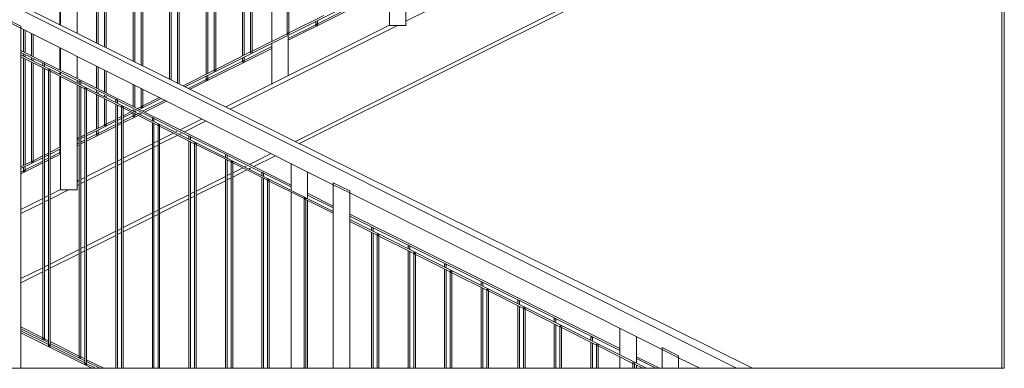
# Model space of a CAD drawing. Header units: centimetres. Extents: x -1589 to 108054, y -205274 to 31709.
# Tile 59 of 256: x 71 to 370, y -4439 to -4333. Entities that reach past the tile are written whole.
import ezdxf

# ---------------------------------------------------------------- set-up
doc = ezdxf.new("R2010")
doc.units = ezdxf.units.CM
doc.header["$LTSCALE"] = 0.01
doc.header["$MEASUREMENT"] = 0
doc.layers.add('2_barierki.ISTN_Nr_pióra__1', color=8, linetype='Continuous', lineweight=0)
doc.layers.add('2_lądowisko_IFC.ISTN_Nr_pióra__1', color=8, linetype='Continuous', lineweight=9)

msp = doc.modelspace()

# ---------------------------------------------------------------- linework, layer by layer
at = {"layer": '2_barierki.ISTN_Nr_pióra__1', "color": 8, "linetype": 'Continuous', "lineweight": 5, "ltscale": 0.1}
for p, q in [((188.00025, -4334.73078), (188.00025, -4226.48078)), ((183.00025, -4334.73078), (183.00025, -4228.98078)), ((151.91692, -4337.24293), (151.91692, -4253.80195)), ((152.41692, -4336.99293), (152.41692, -4253.55195)), ((147.23587, -4339.58346), (147.23587, -4256.14247)), ((140.80581, -4342.79849), (140.80581, -4259.35751)), ((141.30581, -4342.54849), (141.30581, -4259.10751)), ((138.37476, -4344.01401), (138.37476, -4262.16634)), ((138.87476, -4343.76401), (138.87476, -4261.91634)), ((129.6947, -4348.35405), (129.6947, -4264.91306)), ((130.1947, -4348.10405), (130.1947, -4264.66306)), ((127.26365, -4349.56957), (127.26365, -4267.7219)), ((127.76365, -4349.31957), (127.76365, -4267.4719)), ((118.58359, -4352.24966), (118.58359, -4270.46862)), ((119.08359, -4352.49788), (119.08359, -4270.21862)), ((107.97247, -4346.98179), (107.97247, -4275.77417)), ((116.15254, -4351.04277), (116.15254, -4273.27746)), ((116.65254, -4351.29099), (116.65254, -4273.02746)), ((88.00025, -4337.06661), (88.00025, -4276.48078)), ((105.04143, -4345.52668), (105.04143, -4278.83301)), ((105.54143, -4345.7749), (105.54143, -4278.58301)), ((107.47247, -4346.73356), (107.47247, -4276.02417)), ((83.00025, -4334.58437), (83.00025, -4278.98078)), ((96.36136, -4341.21747), (96.36136, -4281.57973)), ((96.86136, -4341.46569), (96.86136, -4281.32973)), ((93.93032, -4340.01058), (93.93032, -4284.38857)), ((94.43032, -4340.25881), (94.43032, -4284.13857)), ((82.81921, -4334.49449), (82.81921, -4289.94412)), ((293.44301, -4439.05833), (27.70025, -4307.13078)), ((288.53795, -4439.05833), (28.5583, -4308.69177)), ((120.81046, -4353.35518), (183.00025, -4322.26029)), ((152.23587, -4339.23579), (183.00025, -4323.8536)), ((161.09699, -4334.24622), (171.7081, -4328.94066)), ((65.93443, -4332.434), (70.93443, -4334.94125)), ((152.41692, -4336.99293), (163.02803, -4331.68738)), ((70.93443, -4335.53466), (65.93443, -4333.02742)), ((70.93443, -4335.53466), (70.93443, -4334.94125)), ((165.93443, -4383.17232), (70.93443, -4335.53466)), ((70.93443, -4439.05833), (70.93443, -4335.53466)), ((152.23587, -4338.67677), (160.59699, -4334.49622)), ((160.59699, -4334.49622), (160.59699, -4333.46192)), ((160.59699, -4334.49622), (161.09699, -4334.24622)), ((160.59699, -4334.77572), (160.59699, -4334.49622)), ((160.59699, -4334.77572), (161.09699, -4334.52572)), ((161.09699, -4334.24622), (161.09699, -4333.21192)), ((161.09699, -4334.52572), (161.09699, -4334.24622)), ((183.00025, -4334.73078), (188.00025, -4334.73078)), ((71.7081, -4342.76135), (71.7081, -4335.92261)), ((72.2081, -4343.01028), (72.2081, -4336.17334)), ((74.13914, -4343.97167), (74.13914, -4337.14166)), ((74.63914, -4344.2206), (74.63914, -4337.39238)), ((141.30581, -4342.54849), (151.91692, -4337.24293)), ((151.91692, -4337.24293), (152.41692, -4336.99293)), ((151.91692, -4337.52244), (151.91692, -4337.24293)), ((151.91692, -4337.52244), (152.41692, -4337.27244)), ((152.23587, -4350.04059), (152.23587, -4337.64247)), ((152.41692, -4337.27244), (152.41692, -4336.99293)), ((82.81921, -4348.29315), (82.81921, -4341.49427)), ((83.00025, -4348.38329), (83.00025, -4341.58505)), ((122.40945, -4354.149), (147.23587, -4341.73579)), ((138.87476, -4345.35733), (147.23587, -4341.17677)), ((147.23587, -4352.54059), (147.23587, -4340.14247)), ((153.10025, -4383.28342), (70.93443, -4342.37617)), ((77.57247, -4346.23961), (70.93443, -4342.93477)), ((165.93443, -4391.29924), (70.93443, -4343.66158)), ((79.29554, -4348.41359), (70.93443, -4344.22092)), ((71.7081, -4344.04953), (71.7081, -4343.50927)), ((71.7081, -4377.34735), (71.7081, -4344.60887)), ((72.2081, -4344.30025), (72.2081, -4343.76035)), ((74.13914, -4345.26857), (74.13914, -4344.73003)), ((88.00025, -4350.8726), (88.00025, -4344.0923)), ((130.1947, -4348.10405), (140.80581, -4342.79849)), ((138.37476, -4345.60733), (138.37476, -4344.57303)), ((138.87476, -4345.35733), (138.87476, -4344.32303)), ((140.80581, -4342.79849), (141.30581, -4342.54849)), ((140.80581, -4343.078), (140.80581, -4342.79849)), ((140.80581, -4343.078), (141.30581, -4342.828)), ((141.30581, -4342.828), (141.30581, -4342.54849)), ((72.2081, -4377.09735), (72.2081, -4344.8596)), ((74.13914, -4376.13182), (74.13914, -4345.82792)), ((74.63914, -4345.5193), (74.63914, -4344.98111)), ((74.63914, -4375.88182), (74.63914, -4346.07864)), ((77.57247, -4346.06689), (78.07247, -4346.31689)), ((77.57247, -4346.99022), (77.57247, -4346.06689)), ((77.57247, -4429.78738), (77.57247, -4347.54956)), ((78.07247, -4347.24094), (78.07247, -4346.31689)), ((88.68359, -4351.77143), (78.07247, -4346.48855)), ((93.93032, -4353.82495), (93.93032, -4347.06593)), ((94.43032, -4354.07388), (94.43032, -4347.31665)), ((127.76365, -4350.91288), (138.37476, -4345.60733)), ((138.37476, -4345.60733), (138.87476, -4345.35733)), ((138.37476, -4345.88684), (138.37476, -4345.60733)), ((138.37476, -4345.88684), (138.87476, -4345.63684)), ((138.87476, -4345.63684), (138.87476, -4345.35733)), ((78.07247, -4430.03738), (78.07247, -4347.80028)), ((79.29554, -4348.13392), (79.79554, -4348.38464)), ((79.29554, -4348.41359), (79.29554, -4348.13392)), ((79.79554, -4348.66431), (79.29554, -4348.41359)), ((79.29554, -4431.85425), (79.29554, -4348.41359)), ((79.79554, -4348.66431), (79.79554, -4348.38464)), ((90.40665, -4353.98525), (79.79554, -4348.66431)), ((79.79554, -4432.10497), (79.79554, -4348.66431)), ((82.81921, -4349.62119), (82.81921, -4349.08877)), ((82.81921, -4371.79179), (82.81921, -4350.18053)), ((83.00025, -4349.71197), (83.00025, -4349.17968)), ((83.00025, -4384.73078), (83.00025, -4350.27131)), ((96.36136, -4355.03528), (96.36136, -4348.28497)), ((96.86136, -4355.28421), (96.86136, -4348.5357)), ((120.24945, -4353.07667), (129.6947, -4348.35405)), ((127.26365, -4351.16288), (127.26365, -4350.12859)), ((127.76365, -4350.91288), (127.76365, -4349.87859)), ((129.6947, -4348.35405), (130.1947, -4348.10405)), ((129.6947, -4348.63355), (129.6947, -4348.35405)), ((129.6947, -4348.63355), (130.1947, -4348.38355)), ((130.1947, -4348.38355), (130.1947, -4348.10405)), ((88.00025, -4352.21922), (88.00025, -4351.69046)), ((88.00025, -4384.73078), (88.00025, -4352.77856)), ((88.68359, -4351.62244), (89.18359, -4351.87244)), ((88.68359, -4352.56187), (88.68359, -4351.62244)), ((88.68359, -4435.34293), (88.68359, -4353.12121)), ((89.18359, -4352.8126), (89.18359, -4351.87244)), ((99.7947, -4357.30325), (89.18359, -4352.02036)), ((89.18359, -4435.59293), (89.18359, -4353.37194)), ((90.40665, -4353.70557), (90.90665, -4353.9563)), ((90.40665, -4353.98525), (90.40665, -4353.70557)), ((105.04143, -4359.35675), (105.04143, -4352.63758)), ((105.54143, -4359.60569), (105.54143, -4352.88831)), ((121.84844, -4353.87049), (127.26365, -4351.16288)), ((127.26365, -4351.16288), (127.76365, -4350.91288)), ((127.26365, -4351.44239), (127.26365, -4351.16288)), ((127.26365, -4351.44239), (127.76365, -4351.19239)), ((127.76365, -4351.19239), (127.76365, -4350.91288)), ((90.90665, -4354.23597), (90.40665, -4353.98525)), ((90.40665, -4437.4259), (90.40665, -4353.98525)), ((90.90665, -4354.23597), (90.90665, -4353.9563)), ((101.51776, -4359.5569), (90.90665, -4354.23597)), ((90.90665, -4437.67663), (90.90665, -4354.23597)), ((93.93032, -4355.19284), (93.93032, -4354.66827)), ((93.93032, -4366.23623), (93.93032, -4355.75218)), ((94.43032, -4355.44357), (94.43032, -4354.91935)), ((94.43032, -4365.98623), (94.43032, -4356.00291)), ((96.36136, -4356.41189), (96.36136, -4355.88903)), ((96.86136, -4356.66261), (96.86136, -4356.14011)), ((107.47247, -4359.46516), (107.47247, -4353.85663)), ((107.97247, -4359.21516), (107.97247, -4354.10735)), ((107.97247, -4359.21516), (113.07289, -4356.66495)), ((96.36136, -4365.02071), (96.36136, -4356.97123)), ((96.86136, -4364.77071), (96.86136, -4357.22195)), ((99.7947, -4357.178), (100.2947, -4357.428)), ((99.7947, -4358.13353), (99.7947, -4357.178)), ((99.7947, -4439.05833), (99.7947, -4358.69287)), ((110.90581, -4362.83507), (100.29396, -4357.55181)), ((100.2947, -4358.38425), (100.2947, -4357.428)), ((100.2947, -4439.05833), (100.2947, -4358.94359)), ((101.51776, -4359.27723), (102.01776, -4359.52796)), ((101.51776, -4359.5569), (101.51776, -4359.27723)), ((102.01776, -4359.80763), (101.51776, -4359.5569)), ((101.51776, -4439.05833), (101.51776, -4359.5569)), ((102.01776, -4359.80763), (102.01776, -4359.52796)), ((106.36819, -4360.0173), (107.47247, -4359.46516)), ((106.92841, -4360.29621), (113.6311, -4356.94486)), ((107.47247, -4359.46516), (107.97247, -4359.21516)), ((107.47247, -4359.74467), (107.47247, -4359.46516)), ((107.47247, -4359.74467), (107.97247, -4359.49467)), ((107.96492, -4360.81225), (114.6639, -4357.46276)), ((107.97247, -4359.49467), (107.97247, -4359.21516)), ((108.52513, -4361.09116), (115.22211, -4357.74267)), ((100.2947, -4363.05405), (101.51776, -4362.44251)), ((112.62888, -4365.12856), (102.01776, -4359.80763)), ((102.01776, -4439.05833), (102.01776, -4359.80763)), ((102.01776, -4362.19251), (104.3992, -4361.00179)), ((102.01776, -4362.75153), (104.95741, -4361.28171)), ((102.01776, -4364.34484), (106.54842, -4362.07952)), ((102.01776, -4363.78583), (105.04143, -4362.27399)), ((104.95773, -4360.72253), (105.47341, -4360.46469)), ((105.04143, -4360.68068), (105.04143, -4360.24777)), ((105.04143, -4362.27399), (105.04143, -4361.32384)), ((105.04143, -4362.27399), (105.54143, -4362.02399)), ((105.04143, -4362.5535), (105.04143, -4362.27399)), ((105.04143, -4362.5535), (105.54143, -4362.3035)), ((105.51594, -4361.00244), (106.03123, -4360.7448)), ((105.54143, -4361.01522), (105.54143, -4360.9897)), ((105.54143, -4362.02399), (105.54143, -4361.57456)), ((105.54143, -4362.02399), (105.99021, -4361.7996)), ((105.54143, -4362.3035), (105.54143, -4362.02399)), ((106.54874, -4361.52034), (107.0633, -4361.26306)), ((107.10695, -4361.80025), (107.62112, -4361.54317)), ((110.90581, -4362.73355), (111.40581, -4362.98355)), ((110.90581, -4363.70519), (110.90581, -4362.73355)), ((90.90665, -4368.30708), (99.7947, -4363.86306)), ((90.90665, -4367.74807), (96.36136, -4365.02071)), ((90.90665, -4369.9004), (99.7947, -4365.45638)), ((94.43032, -4367.57955), (99.7947, -4364.89736)), ((96.36136, -4365.02071), (96.86136, -4364.77071)), ((96.36136, -4365.30022), (96.36136, -4365.02071)), ((96.36136, -4365.30022), (96.86136, -4365.05022)), ((96.86136, -4364.77071), (99.7947, -4363.30405)), ((96.86136, -4365.05022), (96.86136, -4364.77071)), ((100.2947, -4363.61306), (101.51776, -4363.00153)), ((100.2947, -4364.64736), (101.51776, -4364.03583)), ((100.2947, -4365.20638), (101.51776, -4364.59484)), ((110.90581, -4439.05833), (110.90581, -4364.26453)), ((122.01692, -4368.36689), (111.40521, -4363.0837)), ((111.40581, -4363.95591), (111.40581, -4362.98355)), ((111.40581, -4439.05833), (111.40581, -4364.51525)), ((112.62888, -4364.84889), (113.12888, -4365.09961)), ((112.62888, -4365.12856), (112.62888, -4364.84889)), ((113.12888, -4365.37928), (112.62888, -4365.12856)), ((112.62888, -4439.05833), (112.62888, -4365.12856)), ((113.12888, -4365.37928), (113.12888, -4365.09961)), ((123.73999, -4370.70021), (113.12888, -4365.37928)), ((113.12888, -4439.05833), (113.12888, -4365.37928)), ((89.18359, -4368.6096), (90.40665, -4367.99807)), ((89.18359, -4369.16862), (90.40665, -4368.55708)), ((90.90665, -4369.34138), (93.93032, -4367.82955)), ((93.93032, -4367.82955), (93.93032, -4366.79525)), ((93.93032, -4367.82955), (94.43032, -4367.57955)), ((93.93032, -4368.10906), (93.93032, -4367.82955)), ((93.93032, -4368.10906), (94.43032, -4367.85906)), ((94.43032, -4367.57955), (94.43032, -4366.54525)), ((94.43032, -4367.85906), (94.43032, -4367.57955)), ((122.01692, -4368.28911), (122.51692, -4368.53911)), ((122.01692, -4369.27684), (122.01692, -4368.28911)), ((133.12803, -4373.89871), (122.51646, -4368.61559)), ((122.51692, -4369.52757), (122.51692, -4368.53911)), ((79.79554, -4373.30362), (83.00025, -4371.70127)), ((88.00025, -4369.20127), (88.68359, -4368.8596)), ((88.00025, -4369.76029), (88.68359, -4369.41862)), ((88.00025, -4370.79458), (88.68359, -4370.45292)), ((88.00025, -4371.3536), (88.68359, -4371.01193)), ((89.18359, -4370.20292), (90.40665, -4369.59138)), ((89.18359, -4370.76193), (90.40665, -4370.1504)), ((122.01692, -4439.05833), (122.01692, -4369.83618)), ((122.51692, -4439.05833), (122.51692, -4370.08691)), ((123.73999, -4370.42054), (124.23999, -4370.67127)), ((123.73999, -4370.70021), (123.73999, -4370.42054)), ((124.23999, -4370.95094), (123.73999, -4370.70021)), ((123.73999, -4439.05833), (123.73999, -4370.70021)), ((124.23999, -4370.95094), (124.23999, -4370.67127)), ((134.8511, -4376.27187), (124.23999, -4370.95094)), ((124.23999, -4439.05833), (124.23999, -4370.95094)), ((74.63914, -4375.88182), (77.57247, -4374.41516)), ((78.07247, -4374.16516), (79.29554, -4373.55362)), ((78.07247, -4374.72417), (79.29554, -4374.11264)), ((79.79554, -4373.86264), (83.00025, -4372.26029)), ((79.79554, -4374.89694), (82.81921, -4373.38511)), ((79.79554, -4375.45595), (83.00025, -4373.8536)), ((82.81921, -4373.38511), (82.81921, -4372.35081)), ((82.81921, -4373.38511), (83.00025, -4373.29458)), ((82.81921, -4373.66461), (82.81921, -4373.38511)), ((82.81921, -4373.66461), (83.00025, -4373.57409)), ((133.12803, -4373.84467), (133.62803, -4374.09467)), ((133.12803, -4374.8485), (133.12803, -4373.84467)), ((144.23914, -4379.43053), (133.62771, -4374.14748)), ((133.62803, -4375.09922), (133.62803, -4374.09467)), ((70.93443, -4378.2932), (77.57247, -4374.97417)), ((70.93443, -4377.73418), (74.13914, -4376.13182)), ((70.93443, -4379.88651), (77.57247, -4376.56749)), ((72.2081, -4378.69066), (77.57247, -4376.00847)), ((72.2081, -4378.69066), (72.2081, -4377.65636)), ((74.13914, -4376.13182), (74.63914, -4375.88182)), ((74.13914, -4376.41133), (74.13914, -4376.13182)), ((74.13914, -4376.41133), (74.63914, -4376.16133)), ((74.63914, -4376.16133), (74.63914, -4375.88182)), ((78.07247, -4375.75847), (79.29554, -4375.14694)), ((78.07247, -4376.31749), (79.29554, -4375.70595)), ((133.12803, -4439.05833), (133.12803, -4375.40784)), ((133.62803, -4439.05833), (133.62803, -4375.65856)), ((134.8511, -4375.9922), (135.3511, -4376.24292)), ((134.8511, -4376.27187), (134.8511, -4375.9922)), ((135.3511, -4376.52259), (134.8511, -4376.27187)), ((134.8511, -4439.05833), (134.8511, -4376.27187)), ((135.3511, -4376.52259), (135.3511, -4376.24292)), ((145.96221, -4381.84353), (135.3511, -4376.52259)), ((135.3511, -4439.05833), (135.3511, -4376.52259)), ((153.10025, -4384.86355), (153.10025, -4376.73663)), ((70.93443, -4379.32749), (71.7081, -4378.94066)), ((71.7081, -4378.94066), (71.7081, -4377.90636)), ((71.7081, -4378.94066), (72.2081, -4378.69066)), ((71.7081, -4379.22017), (71.7081, -4378.94066)), ((71.7081, -4379.22017), (72.2081, -4378.97017)), ((72.2081, -4378.97017), (72.2081, -4378.69066)), ((144.23914, -4379.40022), (144.73914, -4379.65022)), ((144.23914, -4380.42015), (144.23914, -4379.40022)), ((153.10025, -4383.84215), (144.73897, -4379.67937)), ((144.73914, -4380.67088), (144.73914, -4379.65022)), ((158.10025, -4387.3708), (158.10025, -4379.24388)), ((144.23914, -4439.05833), (144.23914, -4380.9795)), ((144.73914, -4439.05833), (144.73914, -4381.23022)), ((145.96221, -4381.56386), (146.46221, -4381.81458)), ((145.96221, -4381.84353), (145.96221, -4381.56386)), ((146.46221, -4382.09425), (145.96221, -4381.84353)), ((145.96221, -4439.05833), (145.96221, -4381.84353)), ((146.46221, -4382.09425), (146.46221, -4381.81458)), ((157.07332, -4387.41518), (146.46221, -4382.09425)), ((146.46221, -4439.05833), (146.46221, -4382.09425)), ((165.93443, -4382.57891), (170.93443, -4385.08615)), ((165.93443, -4383.17232), (165.93443, -4382.57891)), ((170.93443, -4385.67957), (165.93443, -4383.17232)), ((165.93443, -4439.05833), (165.93443, -4383.17232)), ((83.00025, -4384.73078), (88.00025, -4384.73078)), ((153.10025, -4439.05833), (153.10025, -4385.42289)), ((165.93443, -4389.67308), (158.10025, -4385.77274)), ((165.93443, -4390.23182), (158.10025, -4386.33147)), ((170.93443, -4385.67957), (170.93443, -4385.08615)), ((265.93443, -4433.31723), (170.93443, -4385.67957)), ((170.93443, -4439.05833), (170.93443, -4385.67957)), ((157.07332, -4387.13551), (157.57332, -4387.38624)), ((157.07332, -4387.41518), (157.07332, -4387.13551)), ((157.57332, -4387.66591), (157.07332, -4387.41518)), ((157.07332, -4439.05833), (157.07332, -4387.41518)), ((157.57332, -4387.66591), (157.57332, -4387.38624)), ((165.93443, -4391.85858), (157.57332, -4387.66591)), ((157.57332, -4439.05833), (157.57332, -4387.66591)), ((158.10025, -4439.05833), (158.10025, -4387.93014)), ((253.10025, -4433.06964), (170.93443, -4392.16239)), ((253.10025, -4433.62852), (170.93443, -4392.72114)), ((261.17658, -4439.05833), (170.93443, -4393.80648)), ((179.29554, -4398.5585), (170.93443, -4394.36582)), ((177.57247, -4396.06689), (178.07247, -4396.31689)), ((177.57247, -4397.13512), (177.57247, -4396.06689)), ((177.57247, -4439.05833), (177.57247, -4397.69446)), ((178.07247, -4397.38585), (178.07247, -4396.31689)), ((178.07247, -4439.05833), (178.07247, -4397.94519)), ((179.29554, -4398.27882), (179.79554, -4398.52955)), ((179.29554, -4398.5585), (179.29554, -4398.27882)), ((179.79554, -4398.80922), (179.29554, -4398.5585)), ((179.29554, -4439.05833), (179.29554, -4398.5585)), ((179.79554, -4398.80922), (179.79554, -4398.52955)), ((190.40665, -4404.13015), (179.79554, -4398.80922)), ((179.79554, -4439.05833), (179.79554, -4398.80922)), ((188.68359, -4401.62244), (189.18359, -4401.87244)), ((188.68359, -4402.70678), (188.68359, -4401.62244)), ((188.68359, -4439.05833), (188.68359, -4403.26612)), ((189.18359, -4402.9575), (189.18359, -4401.87244)), ((189.18359, -4439.05833), (189.18359, -4403.51685)), ((190.40665, -4403.85048), (190.90665, -4404.10121)), ((190.40665, -4404.13015), (190.40665, -4403.85048)), ((190.90665, -4404.38088), (190.40665, -4404.13015)), ((190.40665, -4439.05833), (190.40665, -4404.13015)), ((190.90665, -4404.38088), (190.90665, -4404.10121)), ((201.51776, -4409.70181), (190.90665, -4404.38088)), ((190.90665, -4439.05833), (190.90665, -4404.38088)), ((199.7947, -4407.178), (200.2947, -4407.428)), ((199.7947, -4408.27844), (199.7947, -4407.178)), ((200.2947, -4408.52916), (200.2947, -4407.428)), ((199.7947, -4439.05833), (199.7947, -4408.83778)), ((200.2947, -4439.05833), (200.2947, -4409.0885)), ((201.51776, -4409.42214), (202.01776, -4409.67286)), ((201.51776, -4409.70181), (201.51776, -4409.42214)), ((202.01776, -4409.95253), (201.51776, -4409.70181)), ((201.51776, -4439.05833), (201.51776, -4409.70181)), ((202.01776, -4409.95253), (202.01776, -4409.67286)), ((212.62888, -4415.27346), (202.01776, -4409.95253)), ((202.01776, -4439.05833), (202.01776, -4409.95253)), ((210.90581, -4412.73355), (211.40581, -4412.98355)), ((210.90581, -4413.85009), (210.90581, -4412.73355)), ((211.40581, -4414.10082), (211.40581, -4412.98355)), ((210.90581, -4439.05833), (210.90581, -4414.40943)), ((211.40581, -4439.05833), (211.40581, -4414.66016)), ((212.62888, -4414.99379), (213.12888, -4415.24452)), ((212.62888, -4415.27346), (212.62888, -4414.99379)), ((213.12888, -4415.52419), (212.62888, -4415.27346)), ((212.62888, -4439.05833), (212.62888, -4415.27346)), ((213.12888, -4415.52419), (213.12888, -4415.24452)), ((223.73999, -4420.84512), (213.12888, -4415.52419)), ((213.12888, -4439.05833), (213.12888, -4415.52419)), ((222.01692, -4418.28911), (222.51692, -4418.53911)), ((222.01692, -4419.42175), (222.01692, -4418.28911)), ((222.51692, -4419.67247), (222.51692, -4418.53911)), ((222.01692, -4439.05833), (222.01692, -4419.98109)), ((222.51692, -4439.05833), (222.51692, -4420.23181)), ((223.73999, -4420.56545), (224.23999, -4420.81617)), ((223.73999, -4420.84512), (223.73999, -4420.56545)), ((224.23999, -4421.09585), (223.73999, -4420.84512)), ((223.73999, -4439.05833), (223.73999, -4420.84512)), ((224.23999, -4421.09585), (224.23999, -4420.81617)), ((234.8511, -4426.41678), (224.23999, -4421.09585)), ((224.23999, -4439.05833), (224.23999, -4421.09585)), ((233.12803, -4423.84467), (233.62803, -4424.09467)), ((233.12803, -4424.9934), (233.12803, -4423.84467)), ((233.12803, -4439.05833), (233.12803, -4425.55275)), ((233.62803, -4425.24413), (233.62803, -4424.09467)), ((77.57247, -4429.78738), (70.93443, -4426.46836)), ((79.29554, -4431.20793), (70.93443, -4427.02738)), ((79.29554, -4431.85425), (70.93443, -4427.66158)), ((92.54662, -4439.05833), (70.93443, -4428.22092)), ((233.62803, -4439.05833), (233.62803, -4425.80347)), ((234.8511, -4426.13711), (235.3511, -4426.38783)), ((234.8511, -4426.41678), (234.8511, -4426.13711)), ((235.3511, -4426.6675), (234.8511, -4426.41678)), ((234.8511, -4439.05833), (234.8511, -4426.41678)), ((235.3511, -4426.6675), (235.3511, -4426.38783)), ((245.96221, -4431.98843), (235.3511, -4426.6675)), ((235.3511, -4439.05833), (235.3511, -4426.6675)), ((253.10025, -4435.00846), (253.10025, -4426.88154)), ((78.07247, -4430.03738), (77.57247, -4429.78738)), ((77.57247, -4430.06689), (77.57247, -4429.78738)), ((77.57247, -4430.06689), (78.07247, -4430.31689)), ((79.29554, -4430.64891), (78.07247, -4430.03738)), ((78.07247, -4430.31689), (78.07247, -4430.03738)), ((88.68359, -4435.34293), (79.79554, -4430.89891)), ((90.40665, -4436.76349), (79.79554, -4431.45793)), ((244.23914, -4429.40022), (244.73914, -4429.65022)), ((244.23914, -4430.56506), (244.23914, -4429.40022)), ((244.23914, -4439.05833), (244.23914, -4431.1244)), ((244.73914, -4430.81579), (244.73914, -4429.65022)), ((244.73914, -4439.05833), (244.73914, -4431.37513)), ((258.10025, -4437.5157), (258.10025, -4429.38879)), ((79.79554, -4432.10497), (79.29554, -4431.85425)), ((79.29554, -4432.13392), (79.29554, -4431.85425)), ((79.29554, -4432.13392), (79.79554, -4432.38464)), ((90.40665, -4437.4259), (79.79554, -4432.10497)), ((79.79554, -4432.38464), (79.79554, -4432.10497)), ((245.96221, -4431.70876), (246.46221, -4431.95949)), ((245.96221, -4431.98843), (245.96221, -4431.70876)), ((246.46221, -4432.23916), (245.96221, -4431.98843)), ((245.96221, -4439.05833), (245.96221, -4431.98843)), ((246.46221, -4432.23916), (246.46221, -4431.95949)), ((257.07332, -4437.56009), (246.46221, -4432.23916)), ((246.46221, -4439.05833), (246.46221, -4432.23916)), ((265.93443, -4432.72382), (270.93443, -4435.23106)), ((265.93443, -4433.31723), (265.93443, -4432.72382)), ((270.93443, -4435.82447), (265.93443, -4433.31723)), ((265.93443, -4439.05833), (265.93443, -4433.31723)), ((89.18359, -4435.59293), (88.68359, -4435.34293)), ((88.68359, -4435.62244), (88.68359, -4435.34293)), ((88.68359, -4435.62244), (89.18359, -4435.87244)), ((90.40665, -4436.20447), (89.18359, -4435.59293)), ((89.18359, -4435.87244), (89.18359, -4435.59293)), ((90.90665, -4437.67663), (90.40665, -4437.4259)), ((90.40665, -4437.70557), (90.40665, -4437.4259)), ((96.11437, -4439.05833), (90.90665, -4436.45447)), ((94.99633, -4439.05833), (90.90665, -4437.01349)), ((253.10025, -4439.05833), (253.10025, -4435.5678)), ((257.07332, -4437.28042), (257.57332, -4437.53114)), ((257.07332, -4437.56009), (257.07332, -4437.28042)), ((257.57332, -4437.81081), (257.07332, -4437.56009)), ((257.07332, -4439.05833), (257.07332, -4437.56009)), ((257.57332, -4437.81081), (257.57332, -4437.53114)), ((265.12905, -4439.05833), (258.10025, -4435.55895)), ((264.00647, -4439.05833), (258.10025, -4436.11784)), ((270.93443, -4435.82447), (270.93443, -4435.23106)), ((277.38345, -4439.05833), (270.93443, -4435.82447)), ((270.93443, -4439.05833), (270.93443, -4435.82447)), ((90.40665, -4437.70557), (90.90665, -4437.9563)), ((93.66207, -4439.05833), (90.90665, -4437.67663)), ((90.90665, -4437.9563), (90.90665, -4437.67663)), ((260.06113, -4439.05833), (257.57332, -4437.81081)), ((257.57332, -4439.05833), (257.57332, -4437.81081)), ((258.10025, -4439.05833), (258.10025, -4438.07504))]:
    msp.add_line(p, q, dxfattribs=at)
at = {"layer": '2_lądowisko_IFC.ISTN_Nr_pióra__1', "color": 8, "linetype": 'Continuous', "lineweight": 5, "ltscale": 0.1}
for p, q in [((369.2004, -4439.05833), (369.2004, -4123.05833)), ((370.0004, -4439.05833), (370.0004, -4123.05833)), ((350.65029, -4271.90832), (154.40282, -4370.03206)), ((350.92177, -4273.05832), (155.69315, -4370.67263)), ((285.42698, -4284.73078), (188.00025, -4333.44414)), ((183.00025, -4334.6584), (133.25276, -4359.53215)), ((185.42698, -4334.73078), (134.54309, -4360.17272)), ((126.01127, -4363.15289), (119.35308, -4366.48199)), ((127.29515, -4363.79669), (120.64158, -4367.12348)), ((117.33758, -4367.48974), (113.12888, -4369.59409)), ((118.62146, -4368.13353), (113.12888, -4370.87983)), ((118.40269, -4366.95718), (117.89612, -4367.21047)), ((119.68566, -4367.60144), (119.18, -4367.85427)), ((110.90581, -4370.70562), (102.01776, -4375.14964)), ((112.62888, -4369.84409), (111.40581, -4370.45562)), ((112.62888, -4371.12983), (111.40581, -4371.74136)), ((110.90581, -4371.99136), (102.01776, -4376.43538)), ((147.05572, -4373.70561), (140.47318, -4376.99688)), ((148.3396, -4374.34941), (141.76167, -4377.63837)), ((99.7947, -4376.26118), (90.90665, -4380.7052)), ((99.7947, -4377.54692), (90.90665, -4381.99094)), ((101.51776, -4375.39964), (100.2947, -4376.01118)), ((101.51776, -4376.68538), (100.2947, -4377.29692)), ((139.43231, -4377.51731), (138.94056, -4377.76319)), ((133.12803, -4380.66945), (124.23999, -4385.11347)), ((134.8511, -4379.80792), (133.62803, -4380.41945)), ((138.38203, -4378.04245), (135.3511, -4379.55792)), ((139.66591, -4378.68625), (135.3511, -4380.84366)), ((140.71529, -4378.16156), (140.22444, -4378.40699)), ((88.68359, -4381.81673), (88.00025, -4382.1584)), ((88.68359, -4383.10247), (88.00025, -4383.44414)), ((90.40665, -4380.9552), (89.18359, -4381.56673)), ((90.40665, -4382.24094), (89.18359, -4382.85247)), ((133.12803, -4381.95519), (124.23999, -4386.39921)), ((134.8511, -4381.09366), (133.62803, -4381.70519)), ((79.29554, -4386.51076), (78.07247, -4387.12229)), ((83.00025, -4384.6584), (79.79554, -4386.26076)), ((85.42698, -4384.73078), (79.79554, -4387.5465)), ((122.01692, -4386.22501), (113.12888, -4390.66903)), ((123.73999, -4385.36347), (122.51692, -4385.97501)), ((123.73999, -4386.64921), (122.51692, -4387.26075)), ((77.57247, -4387.37229), (70.93443, -4390.69131)), ((77.57247, -4388.65803), (70.93443, -4391.97705)), ((79.29554, -4387.7965), (78.07247, -4388.40803)), ((122.01692, -4387.51075), (113.12888, -4391.95477)), ((110.90581, -4391.78056), (102.01776, -4396.22459)), ((112.62888, -4390.91903), (111.40581, -4391.53056)), ((112.62888, -4392.20477), (111.40581, -4392.8163)), ((110.90581, -4393.0663), (102.01776, -4397.51032)), ((99.7947, -4397.33612), (90.90665, -4401.78014)), ((99.7947, -4398.62186), (90.90665, -4403.06588)), ((101.51776, -4396.47459), (100.2947, -4397.08612)), ((101.51776, -4397.76032), (100.2947, -4398.37186)), ((88.68359, -4402.89168), (79.79554, -4407.3357)), ((88.68359, -4404.17741), (79.79554, -4408.62144)), ((90.40665, -4402.03014), (89.18359, -4402.64168)), ((90.40665, -4403.31588), (89.18359, -4403.92741)), ((79.29554, -4407.5857), (78.07247, -4408.19723)), ((77.57247, -4408.44723), (70.93443, -4411.76625)), ((77.57247, -4409.73297), (70.93443, -4413.05199)), ((79.29554, -4408.87144), (78.07247, -4409.48297)), ((370.0004, -4439.05833), (12.7004, -4439.05833))]:
    msp.add_line(p, q, dxfattribs=at)

doc.saveas('drawing.dxf')
